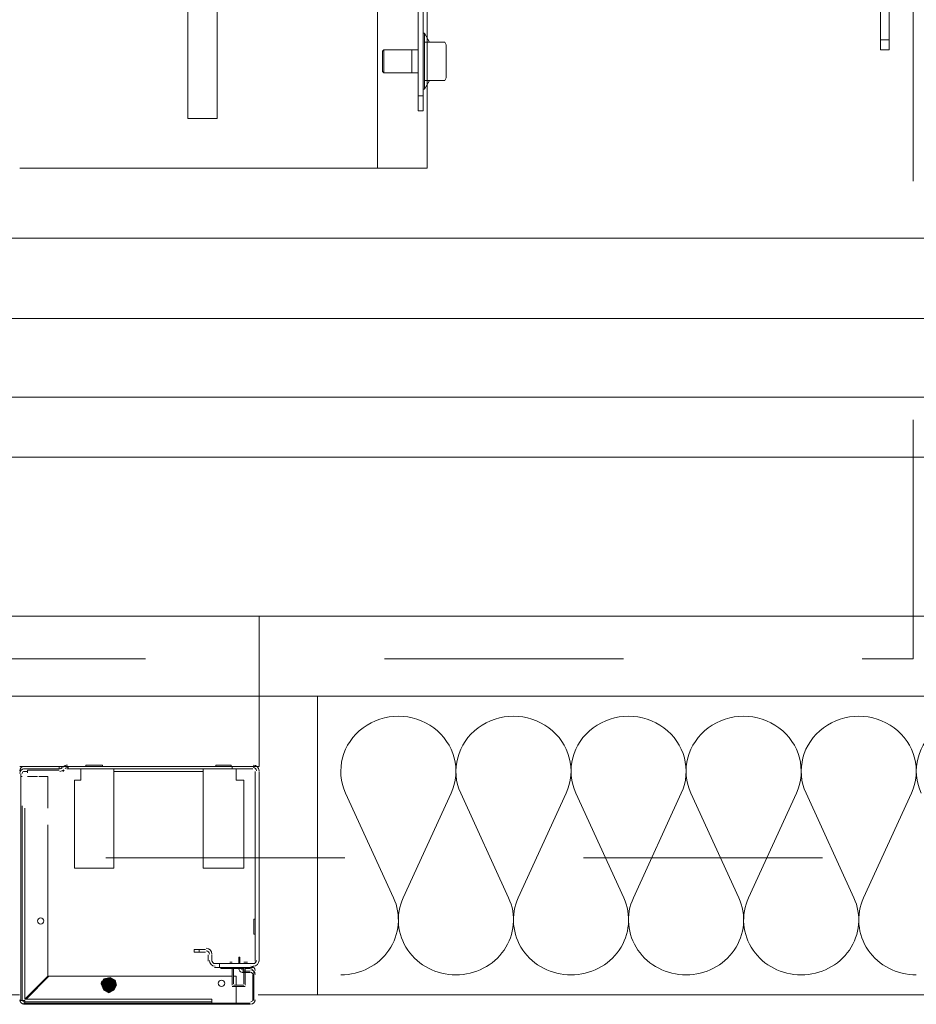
# Model space of a CAD drawing. Header units: millimetres. Extents: x 178516 to 426772, y -178579 to -115871.
# Tile 32 of 256: x 220414 to 220864, y -126373 to -125878. Entities that reach past the tile are written whole.
import ezdxf

# ---------------------------------------------------------------- set-up
doc = ezdxf.new("R2010")
doc.units = ezdxf.units.MM
doc.header["$MEASUREMENT"] = 0
doc.linetypes.add('Przerywana', pattern=[240, 120, -120])
doc.layers.get('0').update_dxf_attribs({"color": 252, "lineweight": 5})
for name, color, linetype, lineweight in [('Nowe_320-W Umeblowanie_Nr_pióra__103', 252, 'Continuous', 5), ('Nowe_820-G Rysunki Obrazki_Nr_pióra__1', 252, 'Continuous', 5), ('Nowe_820-G Rysunki Obrazki_Nr_pióra__161', 252, 'Continuous', 5), ('Nowe_Nowe_220(1)-A Ściany zewnętrzne_Nr_pióra__1', 252, 'Continuous', 5), ('Nowe_Nowe_220(1)-A Ściany zewnętrzne_Nr_pióra__103', 252, 'Continuous', 5)]:
    doc.layers.add(name, color=color, linetype=linetype, lineweight=lineweight)

# ---------------------------------------------------------------- blocks, each defined once
blk = doc.blocks.new('podkład 20251118')
at = {"layer": 'Nowe_820-G Rysunki Obrazki_Nr_pióra__1', "linetype": 'Continuous', "lineweight": 5}
for points in [[(220459.11, -126359.78), (220455.91, -126360.42), (220458.47, -126363.62)], [(220461.67, -126361.06), (220459.11, -126359.78), (220458.47, -126363.62)], [(220455.91, -126360.42), (220454.63, -126362.98), (220458.47, -126363.62)], [(220454.63, -126362.98), (220455.91, -126366.18), (220458.47, -126363.62)], [(220458.47, -126363.62), (220455.91, -126366.18), (220458.47, -126367.46)], [(220458.47, -126363.62), (220462.31, -126363.62), (220461.67, -126361.06)], [(220461.03, -126366.18), (220462.31, -126363.62), (220458.47, -126363.62)], [(220458.47, -126367.46), (220461.03, -126366.18), (220458.47, -126363.62)]]:
    blk.add_hatch(color=252, dxfattribs=at).paths.add_polyline_path(points)
at = {"layer": 'Nowe_320-W Umeblowanie_Nr_pióra__103', "color": 252, "linetype": 'Continuous', "lineweight": 5}
for p, q in [((220601.49, -126319.71), (220577.43, -126267.18)), ((220630.39, -126267.18), (220606.34, -126319.71)), ((220659.3, -126319.71), (220635.25, -126267.18)), ((220688.21, -126267.18), (220664.16, -126319.71)), ((220717.12, -126319.71), (220693.07, -126267.18)), ((220746.03, -126267.18), (220721.97, -126319.71)), ((220774.93, -126319.71), (220750.88, -126267.18)), ((220803.84, -126267.18), (220779.79, -126319.71)), ((220832.75, -126319.71), (220808.7, -126267.18)), ((220861.66, -126267.18), (220837.61, -126319.71))]:
    blk.add_line(p, q, dxfattribs=at)
at = {"layer": 'Nowe_320-W Umeblowanie_Nr_pióra__103', "color": 252, "linetype": 'Continuous', "lineweight": 5, "extrusion": (0, 0, -1)}
for centre, major_axis, start_param, end_param in [((220603.91, -126256.09), (-28.91, 0), -0.412794, 3.554386), ((220661.73, -126256.09), (28.91, 0), 2.728799, 6.695979), ((220719.55, -126256.09), (28.91, 0), 2.728799, 6.695979), ((220777.36, -126256.09), (-28.91, 0), -0.412794, 3.554386), ((220835.18, -126256.09), (28.91, 0), 2.728799, 6.695979), ((220893, -126256.09), (-28.91, 0), -0.412794, 3.554386), ((220575.01, -126330.8), (28.91, 0), -0.412793, 1.570796), ((220632.82, -126330.8), (28.91, 0), 1.570796, 3.554386), ((220632.82, -126330.8), (-28.91, 0), 2.7288, 4.712389), ((220690.64, -126330.8), (-28.91, 0), 4.712389, 6.695979), ((220690.64, -126330.8), (28.91, 0), -0.412793, 1.570796), ((220748.45, -126330.8), (28.91, 0), 1.570796, 3.554386), ((220748.45, -126330.8), (28.91, 0), -0.412793, 1.570796), ((220806.27, -126330.8), (28.91, 0), 1.570796, 3.554386), ((220806.27, -126330.8), (28.91, 0), -0.412793, 1.570796), ((220864.09, -126330.8), (-28.91, 0), 4.712389, 6.695979)]:
    blk.add_ellipse(centre, major_axis=major_axis, ratio=0.956412, start_param=start_param, end_param=end_param, dxfattribs=at)
at = {"layer": 'Nowe_820-G Rysunki Obrazki_Nr_pióra__1', "color": 252, "linetype": 'Continuous', "lineweight": 5}
for p, q in [((220933.64, -126218.44), (220563.35, -126218.44)), ((220563.35, -126218.44), (220563.35, -126368.45)), ((220563.35, -126368.45), (220933.64, -126368.45))]:
    blk.add_line(p, q, dxfattribs=at)
at = {"layer": 'Nowe_820-G Rysunki Obrazki_Nr_pióra__161', "color": 252, "linetype": 'Continuous', "lineweight": 5}
for p, q in [((220593.41, -125953.04), (220593.41, -124553.1)), ((220618.35, -125953.04), (220618.35, -124553.1)), ((220498.12, -125928.1), (220498.12, -124578.04)), ((220498.12, -125928.1), (220498.12, -124578.04)), ((220512.83, -124578.04), (220512.83, -125928.1)), ((220512.83, -124578.04), (220512.83, -125928.1)), ((220512.83, -125928.1), (220512.83, -124578.04)), ((220512.83, -124578.04), (220512.83, -125928.1)), ((220512.83, -124578.04), (220512.83, -125928.1)), ((220512.83, -125928.1), (220512.83, -124578.04)), ((220613.88, -125420.94), (220613.88, -125924.26)), ((220616.43, -125420.94), (220616.43, -125924.26)), ((220850.5, -125447.16), (220850.5, -125893.56)), ((220846.03, -125893.56), (220846.03, -125452.28)), ((220617.07, -125885.25), (220616.43, -125885.25)), ((220617.07, -125885.25), (220617.07, -125913.39)), ((220619.63, -125889.72), (220617.07, -125885.25)), ((220617.07, -125889.72), (220627.31, -125889.72)), ((220627.95, -125891), (220627.31, -125889.72)), ((220850.5, -125888.44), (220846.03, -125888.44)), ((220596.61, -125893.56), (220595.97, -125894.2)), ((220595.97, -125904.43), (220595.97, -125894.2)), ((220595.97, -125894.2), (220595.97, -125904.43)), ((220596.61, -125893.56), (220596.61, -125905.07)), ((220613.88, -125893.56), (220596.61, -125893.56)), ((220610.68, -125905.07), (220610.68, -125893.56)), ((220610.68, -125893.56), (220610.68, -125905.07)), ((220627.95, -125891), (220627.95, -125907.63)), ((220850.5, -125893.56), (220846.03, -125893.56)), ((220593.41, -125953.04), (220593.41, -125900.6)), ((220596.61, -125905.07), (220595.97, -125904.43)), ((220613.88, -125905.07), (220596.61, -125905.07)), ((220619.63, -125908.91), (220617.07, -125913.39)), ((220617.07, -125908.91), (220627.31, -125908.91)), ((220627.95, -125907.63), (220627.31, -125908.91)), ((220617.07, -125913.39), (220616.43, -125913.39)), ((220613.88, -125916.58), (220616.43, -125916.58)), ((220613.88, -125924.26), (220616.43, -125924.26)), ((220512.83, -125928.1), (220498.12, -125928.1)), ((220512.83, -125928.1), (220498.12, -125928.1)), ((220618.35, -125953.04), (220413.7, -125953.04)), ((219468.47, -125988.21), (220901.03, -125988.21)), ((219468.47, -126028.5), (220901.03, -126028.5)), ((220901.03, -126068.15), (219468.47, -126068.15)), ((219373.18, -126098.21), (220902.31, -126098.21)), ((220902.31, -126178.15), (219373.18, -126178.15)), ((220413.7, -126178.15), (220533.93, -126178.15)), ((220533.93, -126178.15), (220533.93, -126253.62)), ((219333.53, -126218.44), (220933.64, -126218.44)), ((220533.93, -126253.62), (220413.7, -126253.62)), ((220415.62, -126253.62), (220433.53, -126253.62)), ((220415.62, -126254.9), (220433.53, -126254.9)), ((220417.54, -126256.18), (220415.62, -126256.18)), ((220433.53, -126255.54), (220417.54, -126255.54)), ((220417.54, -126255.54), (220417.54, -126256.82)), ((220433.53, -126255.54), (220417.54, -126255.54)), ((220433.53, -126253.62), (220433.53, -126254.9)), ((220434.81, -126254.26), (220434.17, -126254.9)), ((220435.45, -126253.62), (220435.45, -126254.26)), ((220437.37, -126253.62), (220435.45, -126253.62)), ((220436.09, -126255.54), (220435.45, -126256.18)), ((220438, -126253.62), (220437.37, -126253.62)), ((220438, -126254.9), (220437.37, -126254.9)), ((220438, -126253.62), (220438, -126254.9)), ((220450.8, -126253.62), (220438, -126253.62)), ((220450.8, -126254.9), (220438, -126254.9)), ((220444.4, -126258.1), (220444.4, -126254.9)), ((220455.27, -126252.98), (220446.96, -126252.98)), ((220446.96, -126252.98), (220446.96, -126253.62)), ((220446.96, -126253.62), (220455.27, -126253.62)), ((220520.5, -126253.62), (220450.8, -126253.62)), ((220520.5, -126254.9), (220450.8, -126254.9)), ((220455.27, -126253.62), (220455.27, -126252.98)), ((220461.03, -126254.9), (220461.03, -126304.78)), ((220503.88, -126256.18), (220461.03, -126256.18)), ((220505.8, -126256.18), (220503.88, -126256.18)), ((220505.8, -126258.1), (220505.8, -126254.9)), ((220519.87, -126252.98), (220512.19, -126252.98)), ((220512.19, -126252.98), (220512.19, -126253.62)), ((220512.19, -126253.62), (220519.87, -126253.62)), ((220519.87, -126253.62), (220519.87, -126252.98)), ((220520.5, -126253.62), (220520.5, -126254.9)), ((220530.74, -126253.62), (220520.5, -126253.62)), ((220530.74, -126254.9), (220520.5, -126254.9)), ((220522.42, -126254.9), (220522.42, -126260.65)), ((220532.02, -126351.47), (220532.02, -126256.18)), ((220533.93, -126351.47), (220533.93, -126256.18)), ((220414.34, -126257.46), (220414.34, -126371.29)), ((220414.34, -126258.73), (220414.98, -126258.73)), ((220417.54, -126258.73), (220422.66, -126258.73)), ((220423.3, -126258.73), (220427.77, -126258.73)), ((220427.77, -126258.73), (220427.77, -126274.72)), ((220441.2, -126304.78), (220441.2, -126260.65)), ((220441.2, -126260.65), (220444.4, -126260.65)), ((220444.4, -126260.65), (220444.4, -126258.1)), ((220505.8, -126304.78), (220505.8, -126258.1)), ((220522.42, -126260.65), (220526.26, -126260.65)), ((220526.26, -126260.65), (220526.26, -126304.78)), ((220414.34, -126261.93), (220414.34, -126272.16)), ((220414.98, -126368.73), (220414.98, -126273.44)), ((220416.26, -126368.73), (220416.26, -126274.72)), ((220427.77, -126283.04), (220427.77, -126359.14)), ((220461.03, -126304.78), (220441.2, -126304.78)), ((220526.26, -126304.78), (220505.8, -126304.78)), ((220531.38, -126338.04), (220531.38, -126330.36)), ((220531.38, -126330.36), (220532.02, -126330.36)), ((220532.02, -126330.36), (220532.02, -126338.04)), ((220532.02, -126338.04), (220531.38, -126338.04)), ((220501.32, -126345.71), (220503.88, -126345.71)), ((220501.32, -126345.71), (220503.88, -126345.71)), ((220501.32, -126346.99), (220501.32, -126345.71)), ((220501.32, -126346.99), (220503.88, -126346.99)), ((220503.88, -126345.71), (220507.07, -126345.71)), ((220503.88, -126345.71), (220507.07, -126345.71)), ((220503.88, -126346.99), (220503.88, -126345.71)), ((220503.88, -126346.99), (220507.07, -126346.99)), ((220508.35, -126348.27), (220508.35, -126351.47)), ((220510.27, -126348.27), (220510.27, -126351.47)), ((220510.27, -126348.27), (220510.27, -126351.47)), ((220523.7, -126352.75), (220523.7, -126349.55)), ((220524.34, -126349.55), (220523.7, -126349.55)), ((220524.34, -126352.75), (220524.34, -126349.55)), ((220511.55, -126352.75), (220530.74, -126352.75)), ((220511.55, -126354.66), (220530.74, -126354.66)), ((220514.11, -126354.66), (220514.11, -126352.75)), ((220514.75, -126354.66), (220514.75, -126355.3)), ((220514.75, -126355.3), (220526.26, -126355.3)), ((220520.5, -126352.11), (220519.23, -126352.11)), ((220520.5, -126354.66), (220520.5, -126363.62)), ((220521.14, -126354.66), (220526.26, -126354.66)), ((220521.14, -126354.66), (220521.14, -126362.98)), ((220528.18, -126352.11), (220526.26, -126352.11)), ((220526.26, -126354.66), (220526.26, -126362.98)), ((220526.9, -126354.66), (220529.46, -126354.66)), ((220526.9, -126354.66), (220526.9, -126363.62)), ((220526.9, -126355.3), (220529.46, -126355.3)), ((220427.77, -126359.14), (220416.26, -126370.65)), ((220416.9, -126370.65), (220428.41, -126359.14)), ((220428.41, -126359.14), (220520.5, -126359.14)), ((220455.91, -126360.42), (220459.11, -126359.78)), ((220459.11, -126359.78), (220458.47, -126363.62)), ((220459.11, -126359.78), (220458.47, -126363.62)), ((220461.67, -126361.06), (220459.11, -126359.78)), ((220521.14, -126359.14), (220522.42, -126359.14)), ((220522.42, -126359.14), (220522.42, -126363.62)), ((220522.42, -126359.14), (220522.42, -126363.62)), ((220522.42, -126359.78), (220522.42, -126363.62)), ((220526.26, -126356.58), (220525.62, -126356.58)), ((220526.26, -126356.58), (220525.62, -126356.58)), ((220529.46, -126356.58), (220525.62, -126356.58)), ((220526.26, -126357.22), (220525.62, -126357.22)), ((220526.26, -126357.22), (220525.62, -126357.22)), ((220529.46, -126357.22), (220525.62, -126357.22)), ((220529.46, -126356.58), (220526.9, -126356.58)), ((220529.46, -126357.22), (220526.9, -126357.22)), ((220530.74, -126371.29), (220530.74, -126358.5)), ((220531.38, -126358.5), (220530.74, -126358.5)), ((220531.38, -126356.58), (220531.38, -126358.5)), ((220531.38, -126371.29), (220531.38, -126358.5)), ((220455.91, -126360.42), (220454.63, -126362.98)), ((220454.63, -126362.98), (220458.47, -126363.62)), ((220454.63, -126362.98), (220458.47, -126363.62)), ((220455.91, -126366.18), (220454.63, -126362.98)), ((220458.47, -126363.62), (220455.91, -126360.42)), ((220458.47, -126363.62), (220455.91, -126360.42)), ((220458.47, -126363.62), (220455.91, -126366.18)), ((220458.47, -126363.62), (220455.91, -126366.18)), ((220461.67, -126361.06), (220458.47, -126363.62)), ((220458.47, -126363.62), (220461.67, -126361.06)), ((220458.47, -126367.46), (220458.47, -126363.62)), ((220461.03, -126366.18), (220458.47, -126363.62)), ((220458.47, -126363.62), (220458.47, -126367.46)), ((220461.03, -126366.18), (220458.47, -126363.62)), ((220458.47, -126363.62), (220462.31, -126363.62)), ((220458.47, -126363.62), (220462.31, -126363.62)), ((220462.31, -126363.62), (220461.03, -126366.18)), ((220462.31, -126363.62), (220461.67, -126361.06)), ((220520.5, -126364.26), (220526.9, -126364.26)), ((220526.26, -126363.62), (220521.14, -126363.62)), ((220522.42, -126364.26), (220522.42, -126371.29)), ((220522.42, -126364.26), (220522.42, -126371.29)), ((220522.42, -126364.26), (220522.42, -126371.29)), ((220414.98, -126371.29), (220414.98, -126368.73)), ((220416.26, -126370.65), (220416.26, -126368.73)), ((220455.91, -126366.18), (220458.47, -126367.46)), ((220458.47, -126367.46), (220461.03, -126366.18)), ((220414.34, -126371.29), (220414.98, -126371.29)), ((220414.98, -126371.29), (220416.26, -126371.29)), ((220415.62, -126372.57), (220529.46, -126372.57)), ((220415.62, -126373.21), (220529.46, -126373.21)), ((220418.18, -126370.65), (220416.26, -126370.65)), ((220416.26, -126371.93), (220416.26, -126371.29)), ((220416.26, -126371.93), (220416.26, -126372.57)), ((220418.18, -126371.93), (220416.26, -126371.93)), ((220508.35, -126370.65), (220418.18, -126370.65)), ((220508.35, -126371.93), (220418.18, -126371.93)), ((220510.27, -126370.65), (220508.35, -126370.65)), ((220510.27, -126371.93), (220508.35, -126371.93)), ((220510.27, -126371.93), (220510.27, -126370.65)), ((220510.27, -126372.57), (220510.27, -126371.93)), ((220522.42, -126371.29), (220522.42, -126372.57)), ((220522.42, -126371.29), (220522.42, -126372.57))]:
    blk.add_line(p, q, dxfattribs=at)
for centre, radius, start, end in [((220415.94, -126255.86), 2.24, 90, 180), ((220415.94, -126257.14), 2.24, 90, 180), ((220415.94, -126257.14), 0.96, 90.0469, 179.9531), ((220433.85, -126253.3), 1.6, 270.0658, 315.0203), ((220433.84, -126253.28), 2.9, 270.1343, 314.8069), ((220437.68, -126255.86), 2.88, 89.9935, 134.9477), ((220437.69, -126255.86), 1.6, 90.0662, 135.0199), ((220531.06, -126255.86), 2.88, 360, 90), ((220531.06, -126255.86), 1.6, 0.0462, 89.9538), ((220424.26, -126331.32), 1.6, 90.0462, 179.9538), ((220424.25, -126331.32), 1.6, 0.0462, 89.9538), ((220424.26, -126331.32), 1.6, 180.0462, 269.9538), ((220424.25, -126331.32), 1.6, 270.0462, 359.9538), ((220507.39, -126347.95), 2.88, 0, 90), ((220507.39, -126347.95), 2.88, 0, 90), ((220507.39, -126347.95), 1.6, 0.0462, 89.9538), ((220511.87, -126351.15), 2.88, 180, 270), ((220511.87, -126351.15), 1.6, 180.0462, 269.9538), ((220511.87, -126351.15), 1.6, 180.0462, 269.9538), ((220525.94, -126354.98), 2.24, 180.0192, 224.9737), ((220525.94, -126354.98), 0.96, 180.0464, 269.9536), ((220529.78, -126356.26), 2.24, 0, 90), ((220529.78, -126356.26), 0.96, 0.0464, 89.9536), ((220531.06, -126351.15), 1.6, 270.0462, 359.9538), ((220531.06, -126351.15), 2.88, 270, 0), ((220531.06, -126351.15), 2.88, 270, 0), ((220531.06, -126351.15), 1.6, 270.0462, 359.9538), ((220525.94, -126354.98), 2.24, 225.0263, 269.9808), ((220529.78, -126358.18), 2.24, 360, 90), ((220529.78, -126358.18), 0.96, 0.0464, 89.9536), ((220456.23, -126362.66), 1.6, 90.0462, 179.9538), ((220456.23, -126362.66), 1.6, 180.0462, 269.9538), ((220456.23, -126362.66), 1.6, 0.0462, 89.9538), ((220456.23, -126362.66), 1.6, 270.0462, 359.9538), ((220515.07, -126362.66), 1.6, 90.0462, 179.9538), ((220515.07, -126362.66), 1.6, 180.0462, 269.9538), ((220515.07, -126362.66), 1.6, 0.0462, 89.9538), ((220515.07, -126362.66), 1.6, 270.0462, 359.9538), ((220415.94, -126370.97), 2.24, 180, 270), ((220415.94, -126370.97), 2.24, 180, 270), ((220415.94, -126370.97), 0.96, 180.0469, 269.9531), ((220529.78, -126370.97), 0.96, 270.0464, 359.9536), ((220529.78, -126370.97), 2.24, 270, 360)]:
    blk.add_arc(centre, radius, start, end, dxfattribs=at)
at = {"layer": 'Nowe_Nowe_220(1)-A Ściany zewnętrzne_Nr_pióra__1', "color": 252, "linetype": 'Przerywana', "lineweight": 5}
for p, q in [((220563.35, -126218.44), (219323.81, -126218.44)), ((219333.53, -126368.45), (220563.35, -126368.45))]:
    blk.add_line(p, q, dxfattribs=at)
at = {"layer": 'Nowe_Nowe_220(1)-A Ściany zewnętrzne_Nr_pióra__103', "color": 252, "linetype": 'Przerywana', "lineweight": 5}
for p, q in [((220862.47, -126199.52), (220862.47, -123884.52)), ((212436.97, -126199.52), (220862.47, -126199.52)), ((212536.97, -126299.52), (220962.49, -126299.52))]:
    blk.add_line(p, q, dxfattribs=at)

msp = doc.modelspace()

# ---------------------------------------------------------------- block references
msp.add_blockref('podkład 20251118', (0, 0))

doc.saveas('drawing.dxf')
